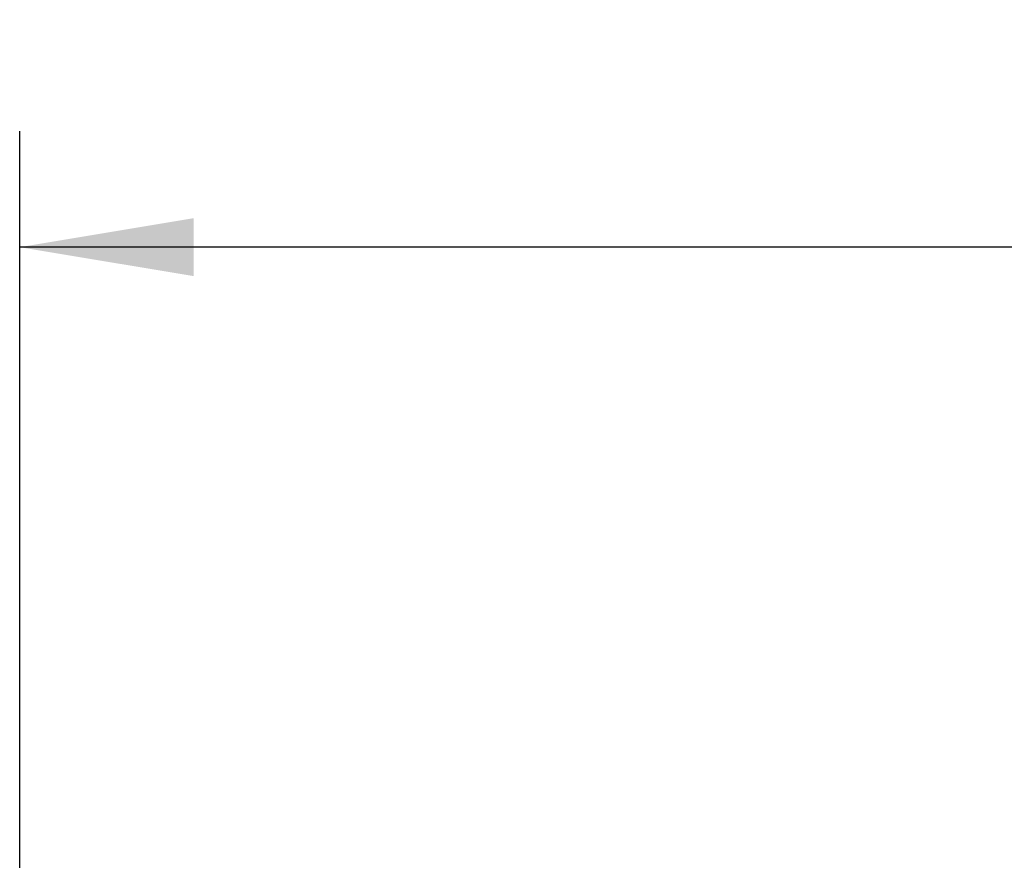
# Model space of a CAD drawing. Header units: millimetres. Extents: x 0 to 420, y 0 to 297.
# Tile 7 of 17: x 61 to 78, y 243 to 258. Entities that reach past the tile are written whole.
import ezdxf

# ---------------------------------------------------------------- set-up
doc = ezdxf.new("R2010")
doc.units = ezdxf.units.MM
doc.layers.add('QUOTE', color=174, linetype='Continuous')
doc.styles.add('SLDTEXTSTYLE3', font='TXT', dxfattribs={"width": 0.75})
doc.dimstyles.new('SLDDIMSTYLE0', dxfattribs={"dimtxt": 3, "dimasz": 3, "dimexe": 0, "dimexo": 0.0625, "dimgap": 0.75, "dimtad": 1, "dimlfac": 5.437476, "dimrnd": 1e-09, "dimzin": 12, "dimdsep": 46, "dimtxsty": 'SLDTEXTSTYLE3', "dimsah": 1, "dimcen": 0.09, "dimadec": 0, "dimazin": 3, "dimtfac": 1, "dimtdec": 3, "dimtofl": 0, "dimtmove": 0, "dimatfit": 3, "dimfxl": 0, "dimfrac": 2, "dimtolj": 1, "dimtzin": 12, "dimarcsym": 0})

# ---------------------------------------------------------------- blocks, each defined once
blk = doc.blocks.new('_D')
at = {"layer": 'QUOTE'}
for p, q in [((61.103, 235.824), (61.103, 255.917)), ((208.23, 235.824), (208.23, 255.917)), ((208.23, 253.917), (61.103, 253.917))]:
    blk.add_line(p, q, dxfattribs=at)
for points in [[(61.103, 253.917), (64.103, 253.417), (64.103, 254.417)], [(208.23, 253.917), (205.23, 254.417), (205.23, 253.417)]]:
    blk.add_solid(points, dxfattribs=at)
at = {"layer": 'QUOTE', "insert": (131.342, 257.785), "char_height": 3, "attachment_point": 1, "style": 'SLDTEXTSTYLE3'}
blk.add_mtext('800', dxfattribs=at)

msp = doc.modelspace()

# ---------------------------------------------------------------- dimensions: what is measured, and where the dimension line sits
at = {"layer": 'QUOTE'}
dim = msp.add_linear_dim(base=(61.1031, 253.9173), p1=(208.2301, 233.8238), p2=(61.1031, 233.8238), dimstyle='SLDDIMSTYLE0', dxfattribs=at)
dim.commit()
dim.dimension.update_dxf_attribs({"geometry": '_D', "text_midpoint": (134.6666, 253.9173), "dimtype": 160})

doc.saveas('drawing.dxf')
